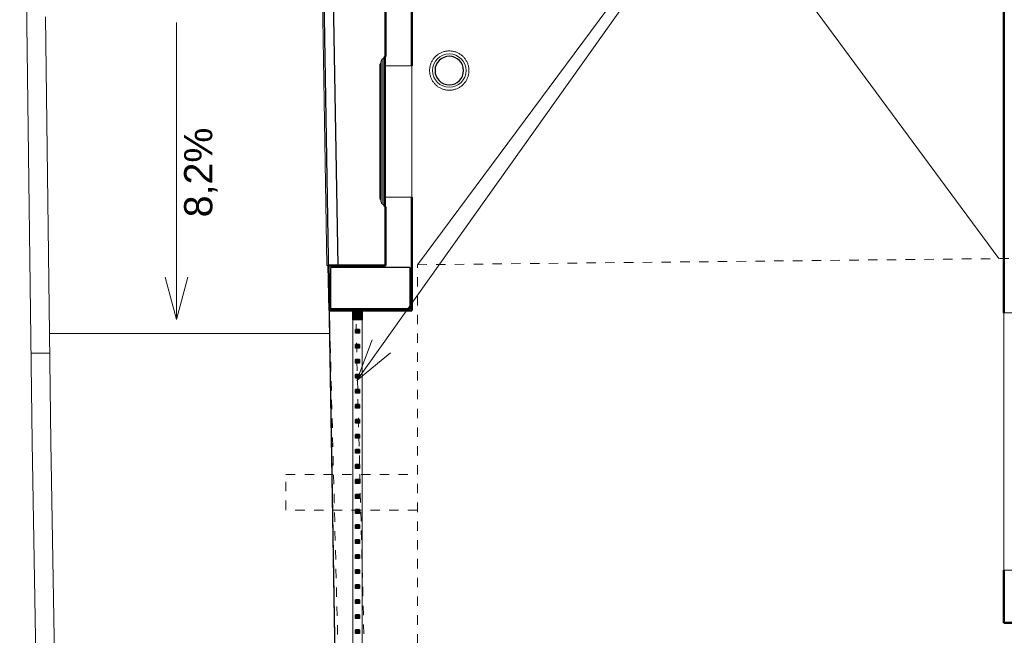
# Model space of a CAD drawing. Header units: millimetres. Extents: x 567 to 934, y -1 to 364.
# Tile 87 of 256: x 573.48 to 583.96, y 99.54 to 106.1. Entities that reach past the tile are written whole.
import ezdxf

# ---------------------------------------------------------------- set-up
doc = ezdxf.new("R2010")
doc.units = ezdxf.units.MM
doc.header["$MEASUREMENT"] = 0
doc.linetypes.add('Projeção', pattern=[0.0065, 0.005, -0.0015])
doc.linetypes.add('Traço ponto ponto', pattern=[0.013, 0.01, -0.001, 0, -0.001, 0, -0.001])
for name, color, linetype, lineweight in [('A-DETL', 7, 'Continuous', 13), ('A-DETL-THIN', 7, 'Continuous', 18), ('A-GENM', 7, 'Continuous', 13), ('A-GLAZ', 7, 'Continuous', 13), ('A-GLAZ-CWMG', 7, 'Continuous', 13), ('A-WALL', 7, 'Continuous', 25), ('A-WALL-IDEN', 7, 'Continuous', 9), ('ARQ-ALV-REB', 7, 'Continuous', 18), ('C-PROP-LINE', 7, 'Continuous', 25), ('Inclinações no ponto', 7, 'Continuous', 9), ('S-COLS', 7, 'Continuous', 13)]:
    doc.layers.add(name, color=color, linetype=linetype, lineweight=lineweight)
doc.layers.add('ARQ FINA', color=8, linetype='Continuous')
doc.styles.add('Arial_1', font='arial.ttf', dxfattribs={"height": 200})

msp = doc.modelspace()

# ---------------------------------------------------------------- hatches: boundary and pattern name
at = {"layer": 'A-GLAZ-CWMG', "lineweight": 25, "extrusion": (0, 0, -1)}
for points in [[(-577.123, 102.9), (-577.123, 103), (-577.023, 103), (-577.023, 102.9)], [(-577.053, 102.92), (-577.093, 102.92), (-577.093, 102.96), (-577.053, 102.96)], [(-577.053, 102.76), (-577.093, 102.76), (-577.093, 102.8), (-577.053, 102.8)], [(-577.053, 102.6), (-577.093, 102.6), (-577.093, 102.64), (-577.053, 102.64)], [(-577.053, 102.44), (-577.093, 102.44), (-577.093, 102.48), (-577.053, 102.48)], [(-577.053, 102.28), (-577.093, 102.28), (-577.093, 102.32), (-577.053, 102.32)], [(-577.053, 102.12), (-577.093, 102.12), (-577.093, 102.16), (-577.053, 102.16)], [(-577.053, 101.96), (-577.093, 101.96), (-577.093, 102), (-577.053, 102)], [(-577.053, 101.8), (-577.093, 101.8), (-577.093, 101.84), (-577.053, 101.84)], [(-577.053, 101.64), (-577.093, 101.64), (-577.093, 101.68), (-577.053, 101.68)], [(-577.053, 101.48), (-577.093, 101.48), (-577.093, 101.52), (-577.053, 101.52)], [(-577.053, 101.32), (-577.093, 101.32), (-577.093, 101.36), (-577.053, 101.36)], [(-577.053, 101.16), (-577.093, 101.16), (-577.093, 101.2), (-577.053, 101.2)], [(-577.053, 101), (-577.093, 101), (-577.093, 101.04), (-577.053, 101.04)], [(-577.053, 100.84), (-577.093, 100.84), (-577.093, 100.88), (-577.053, 100.88)], [(-577.053, 100.68), (-577.093, 100.68), (-577.093, 100.72), (-577.053, 100.72)], [(-577.053, 100.52), (-577.093, 100.52), (-577.093, 100.56), (-577.053, 100.56)], [(-577.053, 100.36), (-577.093, 100.36), (-577.093, 100.4), (-577.053, 100.4)], [(-577.053, 100.2), (-577.093, 100.2), (-577.093, 100.24), (-577.053, 100.24)], [(-577.053, 100.04), (-577.093, 100.04), (-577.093, 100.08), (-577.053, 100.08)], [(-577.053, 99.88), (-577.093, 99.88), (-577.093, 99.92), (-577.053, 99.92)], [(-577.053, 99.72), (-577.093, 99.72), (-577.093, 99.76), (-577.053, 99.76)], [(-577.053, 99.56), (-577.093, 99.56), (-577.093, 99.6), (-577.053, 99.6)]]:
    msp.add_hatch(color=8, dxfattribs=at).paths.add_polyline_path(points)

# ---------------------------------------------------------------- linework, layer by layer
at = {"layer": 'A-DETL', "color": 8, "linetype": 'Traço ponto ponto'}
for p, q in [((577.711, 103.488), (584.238, 103.557)), ((577.711, 85.255), (577.711, 103.488)), ((577.21, 85.755), (576.774, 103)), ((577.49, 85.762), (577.054, 103.007))]:
    msp.add_line(p, q, dxfattribs=at)
at = {"layer": 'A-DETL', "color": 8, "linetype": 'Projeção'}
for p, q in [((576.311, 100.876), (576.311, 101.256)), ((576.311, 101.256), (577.711, 101.256)), ((577.711, 100.876), (576.311, 100.876))]:
    msp.add_line(p, q, dxfattribs=at)
at = {"layer": 'A-DETL-THIN', "color": 8}
for p, q in [((577.664, 112.031), (583.902, 103.553)), ((577.711, 103.488), (583.958, 111.902))]:
    msp.add_line(p, q, dxfattribs=at)
at = {"layer": 'A-GENM', "color": 8, "flags": 128}
for points in [[(578.26, 105.556), (578.26, 105.564), (578.26, 105.572), (578.259, 105.581), (578.258, 105.589), (578.256, 105.597), (578.254, 105.605), (578.252, 105.613), (578.25, 105.621), (578.247, 105.629), (578.244, 105.637), (578.24, 105.645), (578.237, 105.652), (578.232, 105.66), (578.228, 105.667), (578.224, 105.674), (578.219, 105.681), (578.214, 105.687), (578.208, 105.694), (578.203, 105.7), (578.197, 105.706), (578.19, 105.712), (578.184, 105.717), (578.178, 105.722), (578.171, 105.727), (578.164, 105.732), (578.157, 105.736), (578.149, 105.74), (578.142, 105.744), (578.134, 105.748), (578.127, 105.751), (578.119, 105.754), (578.111, 105.756), (578.103, 105.758), (578.094, 105.76), (578.086, 105.762), (578.078, 105.763), (578.07, 105.764), (578.061, 105.765), (578.053, 105.765), (578.045, 105.765), (578.036, 105.765), (578.028, 105.764), (578.019, 105.763), (578.011, 105.761), (578.003, 105.76), (577.995, 105.758), (577.987, 105.755), (577.979, 105.752), (577.971, 105.749), (577.963, 105.746), (577.956, 105.742), (577.948, 105.738), (577.941, 105.734), (577.934, 105.73), (577.927, 105.725), (577.921, 105.72), (577.914, 105.715), (577.908, 105.709), (577.902, 105.703), (577.896, 105.697), (577.891, 105.691), (577.885, 105.684), (577.88, 105.678), (577.876, 105.671), (577.871, 105.664), (577.867, 105.656), (577.863, 105.649), (577.859, 105.641), (577.856, 105.634), (577.853, 105.626), (577.851, 105.618), (577.848, 105.61), (577.846, 105.602), (577.845, 105.593), (577.843, 105.585), (577.842, 105.577), (577.841, 105.568), (577.841, 105.56), (577.841, 105.556)], [(577.841, 105.556), (577.841, 105.547), (577.842, 105.539), (577.843, 105.53), (577.844, 105.522), (577.845, 105.514), (577.847, 105.506), (577.849, 105.498), (577.852, 105.49), (577.855, 105.482), (577.858, 105.474), (577.861, 105.466), (577.865, 105.459), (577.869, 105.451), (577.873, 105.444), (577.878, 105.437), (577.883, 105.43), (577.888, 105.424), (577.893, 105.417), (577.899, 105.411), (577.905, 105.405), (577.911, 105.399), (577.917, 105.394), (577.924, 105.389), (577.93, 105.384), (577.937, 105.379), (577.945, 105.375), (577.952, 105.371), (577.959, 105.367), (577.967, 105.363), (577.975, 105.36), (577.983, 105.357), (577.991, 105.355), (577.999, 105.353), (578.007, 105.351), (578.015, 105.349), (578.023, 105.348), (578.032, 105.347), (578.04, 105.346), (578.048, 105.346), (578.057, 105.346), (578.065, 105.346), (578.073, 105.347), (578.082, 105.348), (578.09, 105.35), (578.098, 105.351), (578.106, 105.354), (578.114, 105.356), (578.122, 105.359), (578.13, 105.362), (578.138, 105.365), (578.145, 105.369), (578.153, 105.373), (578.16, 105.377), (578.167, 105.381), (578.174, 105.386), (578.181, 105.391), (578.187, 105.396), (578.193, 105.402), (578.199, 105.408), (578.205, 105.414), (578.211, 105.42), (578.216, 105.427), (578.221, 105.433), (578.226, 105.44), (578.23, 105.447), (578.234, 105.455), (578.238, 105.462), (578.242, 105.47), (578.245, 105.477), (578.248, 105.485), (578.251, 105.493), (578.253, 105.501), (578.255, 105.509), (578.257, 105.518), (578.258, 105.526), (578.259, 105.534), (578.26, 105.543), (578.26, 105.551), (578.26, 105.556)]]:
    msp.add_lwpolyline(points, dxfattribs=at)
at = {"layer": 'A-GENM', "color": 8}
for start, end in [(360, 180), (180, 360)]:
    msp.add_arc((578.051, 105.556), 0.178, start, end, dxfattribs=at)
at = {"layer": 'A-GENM', "color": 8, "lineweight": 25}
for start, end in [(0, 180), (180, 360)]:
    msp.add_arc((578.051, 105.556), 0.152, start, end, dxfattribs=at)
at = {"layer": 'A-GLAZ', "color": 8}
for p, q in [((577.354, 105.7), (577.354, 105.688)), ((577.354, 105.7), (577.354, 104.113)), ((577.371, 105.706), (577.361, 105.706)), ((577.361, 105.706), (577.361, 104.106)), ((577.371, 104.106), (577.371, 105.706)), ((577.318, 105.606), (577.311, 105.606)), ((577.311, 104.206), (577.311, 105.606)), ((577.311, 105.606), (577.311, 104.206)), ((577.314, 105.627), (577.314, 104.186)), ((577.321, 105.649), (577.321, 104.163)), ((577.337, 105.679), (577.337, 104.134)), ((577.651, 105.606), (577.371, 105.606)), ((577.651, 104.206), (577.651, 105.606)), ((577.311, 104.206), (577.318, 104.206)), ((577.354, 104.125), (577.354, 104.113)), ((577.371, 104.206), (577.651, 104.206)), ((577.361, 104.106), (577.371, 104.106)), ((584.118, 102.975), (583.958, 102.975)), ((583.958, 102.975), (583.958, 100.235)), ((583.958, 100.235), (584.118, 100.235))]:
    msp.add_line(p, q, dxfattribs=at)
at = {"layer": 'A-GLAZ', "color": 8, "flags": 128}
for points in [[(577.337, 105.679), (577.338, 105.679), (577.338, 105.679), (577.339, 105.679), (577.34, 105.68), (577.341, 105.68), (577.341, 105.68), (577.342, 105.68), (577.343, 105.681), (577.344, 105.681), (577.344, 105.681), (577.345, 105.682), (577.346, 105.682), (577.346, 105.683), (577.347, 105.683), (577.347, 105.684), (577.348, 105.684), (577.348, 105.685), (577.349, 105.685), (577.35, 105.686), (577.35, 105.686), (577.35, 105.687), (577.351, 105.688), (577.351, 105.688), (577.352, 105.689), (577.352, 105.69), (577.352, 105.69), (577.353, 105.691), (577.353, 105.692), (577.353, 105.693), (577.353, 105.693), (577.354, 105.694), (577.354, 105.695), (577.354, 105.696), (577.354, 105.696), (577.354, 105.697), (577.354, 105.698), (577.354, 105.698)], [(577.354, 105.7), (577.358, 105.704), (577.361, 105.706)], [(577.311, 105.606), (577.311, 105.613), (577.312, 105.619), (577.314, 105.625), (577.314, 105.627)], [(577.314, 105.627), (577.315, 105.627), (577.315, 105.628), (577.316, 105.628), (577.316, 105.629), (577.317, 105.629), (577.317, 105.63), (577.318, 105.63), (577.318, 105.631), (577.319, 105.632), (577.319, 105.632), (577.32, 105.633), (577.32, 105.634), (577.32, 105.634), (577.321, 105.635), (577.321, 105.636), (577.321, 105.637), (577.322, 105.637), (577.322, 105.638), (577.322, 105.639), (577.322, 105.64), (577.322, 105.64), (577.322, 105.641), (577.322, 105.642), (577.322, 105.643), (577.322, 105.643)], [(577.321, 105.649), (577.324, 105.655), (577.326, 105.661), (577.329, 105.666), (577.332, 105.672), (577.336, 105.677), (577.337, 105.679)], [(577.314, 104.186), (577.313, 104.192), (577.312, 104.198), (577.311, 104.205), (577.311, 104.206)], [(577.322, 104.17), (577.322, 104.171), (577.322, 104.172), (577.322, 104.172), (577.322, 104.173), (577.322, 104.174), (577.322, 104.175), (577.322, 104.175), (577.321, 104.176), (577.321, 104.177), (577.321, 104.178), (577.32, 104.178), (577.32, 104.179), (577.32, 104.18), (577.319, 104.18), (577.319, 104.181), (577.318, 104.182), (577.318, 104.182), (577.317, 104.183), (577.317, 104.183), (577.316, 104.184), (577.316, 104.185), (577.315, 104.185), (577.315, 104.186), (577.314, 104.186), (577.314, 104.186)], [(577.337, 104.134), (577.333, 104.139), (577.33, 104.145), (577.327, 104.15), (577.325, 104.156), (577.322, 104.161), (577.321, 104.163)], [(577.354, 104.115), (577.354, 104.115), (577.354, 104.116), (577.354, 104.117), (577.354, 104.118), (577.354, 104.118), (577.353, 104.119), (577.353, 104.12), (577.353, 104.121), (577.353, 104.121), (577.352, 104.122), (577.352, 104.123), (577.352, 104.124), (577.351, 104.124), (577.351, 104.125), (577.351, 104.126), (577.35, 104.126), (577.35, 104.127), (577.349, 104.127), (577.349, 104.128), (577.348, 104.129), (577.348, 104.129), (577.347, 104.13), (577.346, 104.13), (577.346, 104.131), (577.345, 104.131), (577.344, 104.131), (577.344, 104.132), (577.343, 104.132), (577.342, 104.132), (577.342, 104.133), (577.341, 104.133), (577.34, 104.133), (577.339, 104.133), (577.339, 104.134), (577.338, 104.134), (577.337, 104.134), (577.337, 104.134)], [(577.361, 104.106), (577.356, 104.111), (577.354, 104.113)]]:
    msp.add_lwpolyline(points, dxfattribs=at)
at = {"layer": 'A-GLAZ-CWMG', "color": 8, "lineweight": 25, "extrusion": (0, 0, -1)}
for p, q in [((577.023, 102.9), (577.023, 103)), ((577.123, 103), (577.023, 103)), ((577.123, 103), (577.123, 102.9)), ((577.123, 102.9), (577.023, 102.9)), ((577.053, 102.92), (577.053, 102.96)), ((577.093, 102.96), (577.053, 102.96)), ((577.093, 102.92), (577.053, 102.92)), ((577.093, 102.96), (577.093, 102.92)), ((577.053, 102.76), (577.053, 102.8)), ((577.093, 102.8), (577.053, 102.8)), ((577.093, 102.8), (577.093, 102.76)), ((577.093, 102.76), (577.053, 102.76)), ((577.053, 102.6), (577.053, 102.64)), ((577.093, 102.64), (577.053, 102.64)), ((577.093, 102.6), (577.053, 102.6)), ((577.093, 102.64), (577.093, 102.6)), ((577.053, 102.44), (577.053, 102.48)), ((577.093, 102.48), (577.053, 102.48)), ((577.093, 102.48), (577.093, 102.44)), ((577.093, 102.44), (577.053, 102.44)), ((577.053, 102.28), (577.053, 102.32)), ((577.093, 102.32), (577.053, 102.32)), ((577.093, 102.28), (577.053, 102.28)), ((577.093, 102.32), (577.093, 102.28)), ((577.053, 102.12), (577.053, 102.16)), ((577.093, 102.16), (577.053, 102.16)), ((577.093, 102.16), (577.093, 102.12)), ((577.093, 102.12), (577.053, 102.12)), ((577.053, 101.96), (577.053, 102)), ((577.093, 102), (577.053, 102)), ((577.093, 101.96), (577.053, 101.96)), ((577.093, 102), (577.093, 101.96)), ((577.053, 101.8), (577.053, 101.84)), ((577.093, 101.84), (577.053, 101.84)), ((577.093, 101.84), (577.093, 101.8)), ((577.093, 101.8), (577.053, 101.8)), ((577.053, 101.64), (577.053, 101.68)), ((577.093, 101.68), (577.053, 101.68)), ((577.093, 101.64), (577.053, 101.64)), ((577.093, 101.68), (577.093, 101.64)), ((577.053, 101.48), (577.053, 101.52)), ((577.093, 101.52), (577.053, 101.52)), ((577.093, 101.52), (577.093, 101.48)), ((577.093, 101.48), (577.053, 101.48)), ((577.053, 101.32), (577.053, 101.36)), ((577.093, 101.36), (577.053, 101.36)), ((577.093, 101.32), (577.053, 101.32)), ((577.093, 101.36), (577.093, 101.32)), ((577.053, 101.16), (577.053, 101.2)), ((577.093, 101.2), (577.053, 101.2)), ((577.093, 101.2), (577.093, 101.16)), ((577.093, 101.16), (577.053, 101.16)), ((577.053, 101), (577.053, 101.04)), ((577.093, 101.04), (577.053, 101.04)), ((577.093, 101), (577.053, 101)), ((577.093, 101.04), (577.093, 101)), ((577.053, 100.84), (577.053, 100.88)), ((577.093, 100.88), (577.053, 100.88)), ((577.093, 100.88), (577.093, 100.84)), ((577.093, 100.84), (577.053, 100.84)), ((577.053, 100.68), (577.053, 100.72)), ((577.093, 100.72), (577.053, 100.72)), ((577.093, 100.68), (577.053, 100.68)), ((577.093, 100.72), (577.093, 100.68)), ((577.053, 100.52), (577.053, 100.56)), ((577.093, 100.56), (577.053, 100.56)), ((577.093, 100.56), (577.093, 100.52)), ((577.093, 100.52), (577.053, 100.52)), ((577.053, 100.36), (577.053, 100.4)), ((577.093, 100.4), (577.053, 100.4)), ((577.093, 100.36), (577.053, 100.36)), ((577.093, 100.4), (577.093, 100.36)), ((577.053, 100.2), (577.053, 100.24)), ((577.093, 100.24), (577.053, 100.24)), ((577.093, 100.2), (577.053, 100.2)), ((577.093, 100.24), (577.093, 100.2)), ((577.053, 100.04), (577.053, 100.08)), ((577.093, 100.08), (577.053, 100.08)), ((577.093, 100.04), (577.053, 100.04)), ((577.093, 100.08), (577.093, 100.04)), ((577.053, 99.88), (577.053, 99.92)), ((577.093, 99.92), (577.053, 99.92)), ((577.093, 99.88), (577.053, 99.88)), ((577.093, 99.92), (577.093, 99.88)), ((577.053, 99.72), (577.053, 99.76)), ((577.093, 99.76), (577.053, 99.76)), ((577.093, 99.76), (577.093, 99.72)), ((577.093, 99.72), (577.053, 99.72)), ((577.053, 99.56), (577.053, 99.6)), ((577.093, 99.6), (577.053, 99.6)), ((577.093, 99.56), (577.053, 99.56)), ((577.093, 99.6), (577.093, 99.56))]:
    msp.add_line(p, q, dxfattribs=at)
at = {"layer": 'A-GLAZ-CWMG', "color": 8}
for p, q in [((577.023, 102.78), (577.023, 102.9)), ((577.123, 102.9), (577.123, 102.78)), ((577.023, 102.62), (577.023, 102.78)), ((577.123, 102.78), (577.123, 102.62)), ((577.023, 102.46), (577.023, 102.62)), ((577.123, 102.62), (577.123, 102.46)), ((577.023, 102.3), (577.023, 102.46)), ((577.123, 102.46), (577.123, 102.3)), ((577.023, 102.14), (577.023, 102.3)), ((577.123, 102.3), (577.123, 102.14)), ((577.023, 101.98), (577.023, 102.14)), ((577.123, 102.14), (577.123, 101.98)), ((577.023, 101.82), (577.023, 101.98)), ((577.123, 101.98), (577.123, 101.82)), ((577.023, 101.66), (577.023, 101.82)), ((577.123, 101.82), (577.123, 101.66)), ((577.023, 101.5), (577.023, 101.66)), ((577.123, 101.66), (577.123, 101.5)), ((577.023, 101.34), (577.023, 101.5)), ((577.123, 101.5), (577.123, 101.34)), ((577.023, 101.18), (577.023, 101.34)), ((577.123, 101.34), (577.123, 101.18)), ((577.023, 101.02), (577.023, 101.18)), ((577.123, 101.18), (577.123, 101.02)), ((577.023, 100.86), (577.023, 101.02)), ((577.123, 101.02), (577.123, 100.86)), ((577.023, 100.7), (577.023, 100.86)), ((577.123, 100.86), (577.123, 100.7)), ((577.023, 100.54), (577.023, 100.7)), ((577.123, 100.7), (577.123, 100.54)), ((577.023, 100.38), (577.023, 100.54)), ((577.123, 100.54), (577.123, 100.38)), ((577.023, 100.22), (577.023, 100.38)), ((577.123, 100.38), (577.123, 100.22)), ((577.023, 100.06), (577.023, 100.22)), ((577.123, 100.22), (577.123, 100.06)), ((577.023, 99.9), (577.023, 100.06)), ((577.123, 100.06), (577.123, 99.9)), ((577.023, 99.74), (577.023, 99.9)), ((577.123, 99.9), (577.123, 99.74)), ((577.023, 99.58), (577.023, 99.74)), ((577.123, 99.74), (577.123, 99.58)), ((577.023, 99.42), (577.023, 99.58)), ((577.123, 99.58), (577.123, 99.42))]:
    msp.add_line(p, q, dxfattribs=at)
at = {"layer": 'A-WALL', "color": 8, "lineweight": 50}
for p, q in [((583.958, 112.182), (583.958, 102.975)), ((577.651, 107.056), (577.651, 105.606)), ((577.371, 106.956), (577.371, 105.706)), ((577.651, 103), (577.651, 104.206)), ((577.371, 103.48), (577.371, 104.106)), ((576.764, 103.48), (577.371, 103.48)), ((576.764, 103.48), (576.776, 103)), ((577.651, 103), (576.776, 103)), ((583.958, 99.675), (583.958, 100.235)), ((583.958, 99.675), (584.578, 99.675))]:
    msp.add_line(p, q, dxfattribs=at)
at = {"layer": 'A-WALL', "color": 8}
for p, q in [((577.63, 103.46), (576.79, 103.46)), ((576.79, 103.02), (576.79, 103.46)), ((577.63, 103.46), (577.63, 103.02)), ((577.63, 103.02), (576.79, 103.02))]:
    msp.add_line(p, q, dxfattribs=at)
at = {"layer": 'A-WALL-IDEN', "color": 8}
for q in [(582.53, 109.935), (577.229, 102.69), (577.425, 102.551)]:
    msp.add_line((577.066, 102.254), q, dxfattribs=at)
at = {"layer": 'ARQ FINA', "lineweight": 5}
for points in [[(577.337, 105.679), (577.338, 105.679), (577.338, 105.679), (577.339, 105.679), (577.34, 105.68), (577.341, 105.68), (577.341, 105.68), (577.342, 105.68), (577.343, 105.681), (577.344, 105.681), (577.344, 105.681), (577.345, 105.682), (577.346, 105.682), (577.346, 105.683), (577.347, 105.683), (577.347, 105.684), (577.348, 105.684), (577.348, 105.685), (577.349, 105.685), (577.35, 105.686), (577.35, 105.686), (577.35, 105.687), (577.351, 105.688), (577.351, 105.688), (577.352, 105.689), (577.352, 105.69), (577.352, 105.69), (577.353, 105.691), (577.353, 105.692), (577.353, 105.693), (577.353, 105.693), (577.354, 105.694), (577.354, 105.695), (577.354, 105.696), (577.354, 105.696), (577.354, 105.697), (577.354, 105.698), (577.354, 105.698)], [(577.354, 105.7), (577.358, 105.704), (577.361, 105.706)], [(578.26, 105.556), (578.26, 105.564), (578.26, 105.572), (578.259, 105.581), (578.258, 105.589), (578.256, 105.597), (578.254, 105.605), (578.252, 105.613), (578.25, 105.621), (578.247, 105.629), (578.244, 105.637), (578.24, 105.645), (578.237, 105.652), (578.232, 105.66), (578.228, 105.667), (578.224, 105.674), (578.219, 105.681), (578.214, 105.687), (578.208, 105.694), (578.203, 105.7), (578.197, 105.706), (578.19, 105.712), (578.184, 105.717), (578.178, 105.722), (578.171, 105.727), (578.164, 105.732), (578.157, 105.736), (578.149, 105.74), (578.142, 105.744), (578.134, 105.748), (578.127, 105.751), (578.119, 105.754), (578.111, 105.756), (578.103, 105.758), (578.094, 105.76), (578.086, 105.762), (578.078, 105.763), (578.07, 105.764), (578.061, 105.765), (578.053, 105.765), (578.045, 105.765), (578.036, 105.765), (578.028, 105.764), (578.019, 105.763), (578.011, 105.761), (578.003, 105.76), (577.995, 105.758), (577.987, 105.755), (577.979, 105.752), (577.971, 105.749), (577.963, 105.746), (577.956, 105.742), (577.948, 105.738), (577.941, 105.734), (577.934, 105.73), (577.927, 105.725), (577.921, 105.72), (577.914, 105.715), (577.908, 105.709), (577.902, 105.703), (577.896, 105.697), (577.891, 105.691), (577.885, 105.684), (577.88, 105.678), (577.876, 105.671), (577.871, 105.664), (577.867, 105.656), (577.863, 105.649), (577.859, 105.641), (577.856, 105.634), (577.853, 105.626), (577.851, 105.618), (577.848, 105.61), (577.846, 105.602), (577.845, 105.593), (577.843, 105.585), (577.842, 105.577), (577.841, 105.568), (577.841, 105.56), (577.841, 105.556)], [(577.311, 105.606), (577.311, 105.613), (577.312, 105.619), (577.314, 105.625), (577.314, 105.627)], [(577.314, 105.627), (577.315, 105.627), (577.315, 105.628), (577.316, 105.628), (577.316, 105.629), (577.317, 105.629), (577.317, 105.63), (577.318, 105.63), (577.318, 105.631), (577.319, 105.632), (577.319, 105.632), (577.32, 105.633), (577.32, 105.634), (577.32, 105.634), (577.321, 105.635), (577.321, 105.636), (577.321, 105.637), (577.322, 105.637), (577.322, 105.638), (577.322, 105.639), (577.322, 105.64), (577.322, 105.64), (577.322, 105.641), (577.322, 105.642), (577.322, 105.643), (577.322, 105.643)], [(577.321, 105.649), (577.324, 105.655), (577.326, 105.661), (577.329, 105.666), (577.332, 105.672), (577.336, 105.677), (577.337, 105.679)], [(577.841, 105.556), (577.841, 105.547), (577.842, 105.539), (577.843, 105.53), (577.844, 105.522), (577.845, 105.514), (577.847, 105.506), (577.849, 105.498), (577.852, 105.49), (577.855, 105.482), (577.858, 105.474), (577.861, 105.466), (577.865, 105.459), (577.869, 105.451), (577.873, 105.444), (577.878, 105.437), (577.883, 105.43), (577.888, 105.424), (577.893, 105.417), (577.899, 105.411), (577.905, 105.405), (577.911, 105.399), (577.917, 105.394), (577.924, 105.389), (577.93, 105.384), (577.937, 105.379), (577.945, 105.375), (577.952, 105.371), (577.959, 105.367), (577.967, 105.363), (577.975, 105.36), (577.983, 105.357), (577.991, 105.355), (577.999, 105.353), (578.007, 105.351), (578.015, 105.349), (578.023, 105.348), (578.032, 105.347), (578.04, 105.346), (578.048, 105.346), (578.057, 105.346), (578.065, 105.346), (578.073, 105.347), (578.082, 105.348), (578.09, 105.35), (578.098, 105.351), (578.106, 105.354), (578.114, 105.356), (578.122, 105.359), (578.13, 105.362), (578.138, 105.365), (578.145, 105.369), (578.153, 105.373), (578.16, 105.377), (578.167, 105.381), (578.174, 105.386), (578.181, 105.391), (578.187, 105.396), (578.193, 105.402), (578.199, 105.408), (578.205, 105.414), (578.211, 105.42), (578.216, 105.427), (578.221, 105.433), (578.226, 105.44), (578.23, 105.447), (578.234, 105.455), (578.238, 105.462), (578.242, 105.47), (578.245, 105.477), (578.248, 105.485), (578.251, 105.493), (578.253, 105.501), (578.255, 105.509), (578.257, 105.518), (578.258, 105.526), (578.259, 105.534), (578.26, 105.543), (578.26, 105.551), (578.26, 105.556)], [(577.314, 104.186), (577.313, 104.192), (577.312, 104.198), (577.311, 104.205), (577.311, 104.206)], [(577.322, 104.17), (577.322, 104.171), (577.322, 104.172), (577.322, 104.172), (577.322, 104.173), (577.322, 104.174), (577.322, 104.175), (577.322, 104.175), (577.321, 104.176), (577.321, 104.177), (577.321, 104.178), (577.32, 104.178), (577.32, 104.179), (577.32, 104.18), (577.319, 104.18), (577.319, 104.181), (577.318, 104.182), (577.318, 104.182), (577.317, 104.183), (577.317, 104.183), (577.316, 104.184), (577.316, 104.185), (577.315, 104.185), (577.315, 104.186), (577.314, 104.186), (577.314, 104.186)], [(577.337, 104.134), (577.333, 104.139), (577.33, 104.145), (577.327, 104.15), (577.325, 104.156), (577.322, 104.161), (577.321, 104.163)], [(577.354, 104.115), (577.354, 104.115), (577.354, 104.116), (577.354, 104.117), (577.354, 104.118), (577.354, 104.118), (577.353, 104.119), (577.353, 104.12), (577.353, 104.121), (577.353, 104.121), (577.352, 104.122), (577.352, 104.123), (577.352, 104.124), (577.351, 104.124), (577.351, 104.125), (577.351, 104.126), (577.35, 104.126), (577.35, 104.127), (577.349, 104.127), (577.349, 104.128), (577.348, 104.129), (577.348, 104.129), (577.347, 104.13), (577.346, 104.13), (577.346, 104.131), (577.345, 104.131), (577.344, 104.131), (577.344, 104.132), (577.343, 104.132), (577.342, 104.132), (577.342, 104.133), (577.341, 104.133), (577.34, 104.133), (577.339, 104.133), (577.339, 104.134), (577.338, 104.134), (577.337, 104.134), (577.337, 104.134)], [(577.361, 104.106), (577.356, 104.111), (577.354, 104.113)]]:
    msp.add_lwpolyline(points, dxfattribs=at)
at = {"layer": 'ARQ-ALV-REB', "color": 8}
for p, q in [((573.608, 101.597), (573.476, 112.189)), ((576.605, 112.053), (576.746, 103.48)), ((576.864, 103.48), (576.718, 111.85)), ((576.72, 111.85), (576.866, 103.48)), ((573.793, 102.757), (573.751, 106.128)), ((576.746, 103.48), (576.764, 103.48)), ((576.771, 103.202), (576.774, 103)), ((576.776, 103), (576.774, 103)), ((576.774, 103), (576.987, 90.078)), ((576.778, 102.757), (573.793, 102.757)), ((573.793, 102.757), (573.808, 101.6)), ((573.796, 102.546), (573.596, 102.546)), ((573.886, 84.895), (573.608, 101.597)), ((574.086, 84.899), (573.808, 101.6))]:
    msp.add_line(p, q, dxfattribs=at)
at = {"layer": 'C-PROP-LINE', "color": 8}
msp.add_line((576.987, 90.078), (576.62, 112.332), dxfattribs=at)
at = {"layer": 'Inclinações no ponto', "color": 8}
for p, q in [((575.146, 106.067), (575.146, 102.905)), ((575.146, 102.905), (575.025, 103.355)), ((575.146, 102.905), (575.267, 103.355))]:
    msp.add_line(p, q, dxfattribs=at)
at = {"layer": 'S-COLS', "color": 8}
for p, q in [((577.63, 103.46), (576.79, 103.46)), ((576.79, 103.02), (576.79, 103.46)), ((577.63, 103.46), (577.63, 103.02)), ((577.63, 103.02), (576.79, 103.02))]:
    msp.add_line(p, q, dxfattribs=at)

# ---------------------------------------------------------------- texts
at = {"layer": 'Inclinações no ponto', "color": 8, "style": 'Arial_1'}
msp.add_text('8,2%%%', height=0.3, rotation=90, dxfattribs=at).set_placement((575.527, 103.993))

doc.saveas('drawing.dxf')
